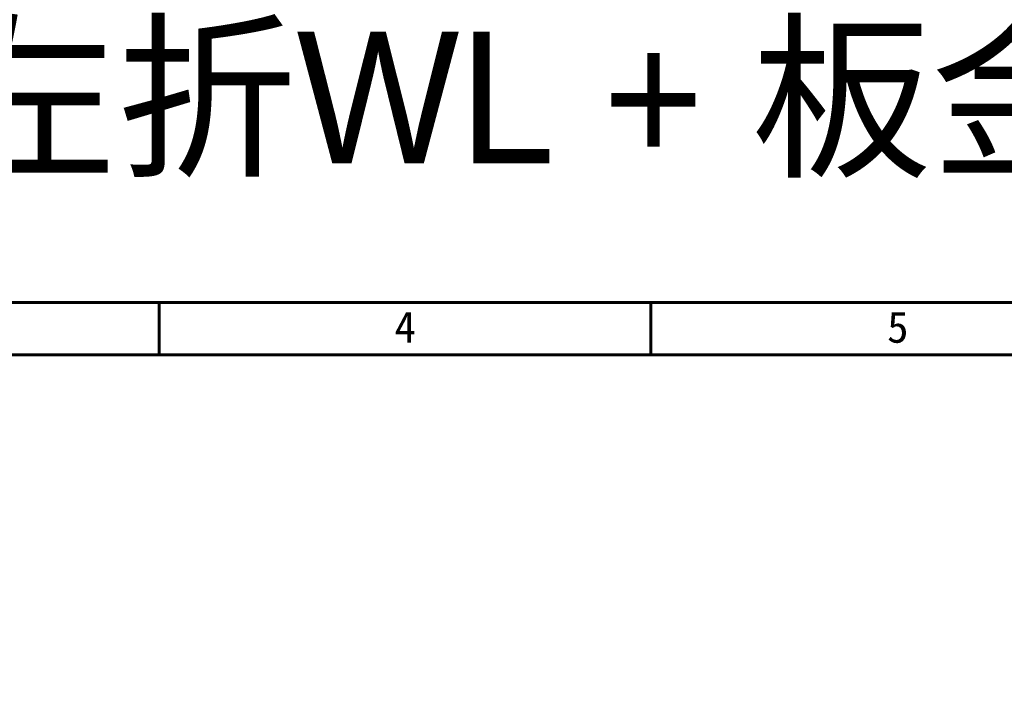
# Model space of a CAD drawing. Header units: inches. Extents: x 0 to 6721, y -3375 to 1330.
# Tile 196 of 198: x 6259 to 6408, y 63 to 166. Entities that reach past the tile are written whole.
import ezdxf

# ---------------------------------------------------------------- set-up
doc = ezdxf.new("R2010")
doc.units = ezdxf.units.IN
doc.header["$MEASUREMENT"] = 0
doc.layers.add('BORDER', color=7, linetype='Continuous')
doc.styles.get("Standard").update_dxf_attribs({"font": 'arial.ttf'})
doc.styles.add('標題欄', font='txt')

# ---------------------------------------------------------------- blocks, each defined once
blk = doc.blocks.new('A4-英文圖框-橫式')
at = {"layer": 'BORDER', "color": 123, "linetype": 'Continuous', "lineweight": 60, "ltscale": 25.4}
for p, q in [((2300.947, 183.498), (2300.947, 188.794)), ((2350.697, 183.498), (2350.697, 188.794)), ((2151.697, 183.498), (2549.792, 183.498))]:
    blk.add_line(p, q, dxfattribs=at)
blk.add_lwpolyline([(2151.697, 188.794), (2555.087, 188.794), (2555.087, -95.061), (2151.697, -95.061)], close=True, dxfattribs=at)
at = {"color": 60, "style": '標題欄'}
for s, p in [('4', (2324.762, 184.716)), ('5', (2374.611, 184.716))]:
    blk.add_text(s, height=3.177, dxfattribs=at).set_placement(p)

msp = doc.modelspace()

# ---------------------------------------------------------------- block references
at = {"xscale": 1.5, "yscale": 1.5, "zscale": 1.5}
msp.add_blockref('A4-英文圖框-橫式', (2828.764, -159.656), dxfattribs=at)

# ---------------------------------------------------------------- texts
at = {"color": 7, "insert": (6358.852, 153.535), "char_height": 20, "attachment_point": 5}
msp.add_mtext_dynamic_manual_height_columns('{\\fPMingLiU|b0|i0|c136|p18;左折WL + 板金P02}', width=252.6866, gutter_width=12.5, heights=[0], dxfattribs=at)

doc.saveas('drawing.dxf')
